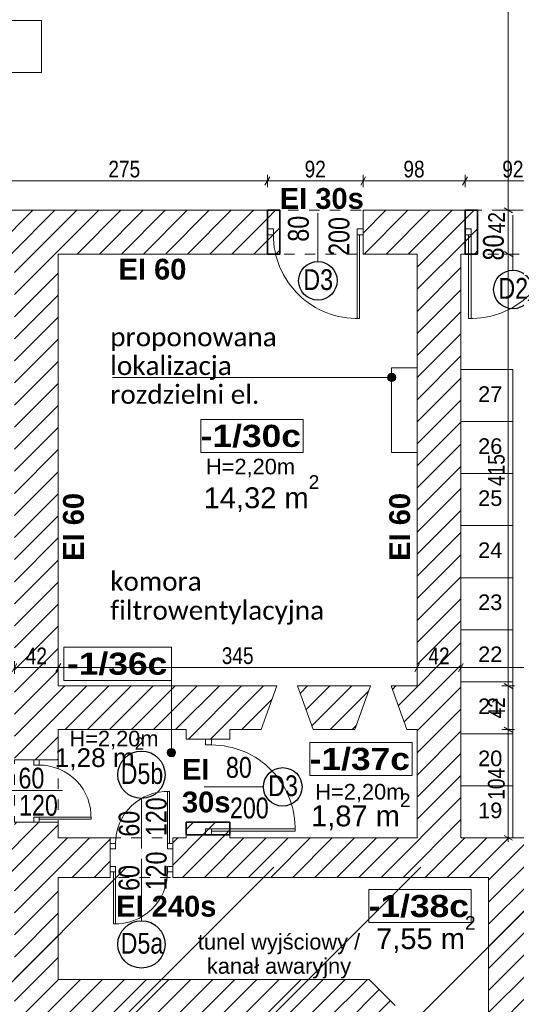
# Model space of a CAD drawing. Header units: centimetres. Extents: x 18292 to 3593338517, y 11794 to 62103.
# Tile 15 of 147: x 28861 to 29338, y 53985 to 54931. Entities that reach past the tile are written whole.
import ezdxf

# ---------------------------------------------------------------- set-up
doc = ezdxf.new("R2010")
doc.units = ezdxf.units.CM
doc.header["$MEASUREMENT"] = 0
doc.linetypes.add('Dashed-002', pattern=[20, 10, -10])
for name, color, linetype in [('499-Wymiary i opisy', 7, 'Continuous'), ('810-PZT', 7, 'Continuous'), ('___WYBURZENIA', 7, 'Continuous'), ('__PROJEKTOWANE', 7, 'Continuous'), ('__PROJEKTOWANE_WYPOSAŻENIE', 7, 'Continuous'), ('MF-NR', 7, 'Continuous'), ('MF_KRESKOWANIE', 7, 'Continuous'), ('MF_NR', 7, 'Continuous'), ('MF_OKNA', 7, 'Continuous'), ('MF_OPISY', 7, 'Continuous'), ('MF_przerywana', 7, 'Continuous'), ('MF_SCIANY_KONSTR', 7, 'Continuous'), ('MF_WIDOK', 7, 'Continuous')]:
    doc.layers.add(name, color=color, linetype=linetype)
doc.styles.add('GENERATED_STYLE_1', font='txt')
doc.styles.add('GENERATED_STYLE_2', font='txt')
doc.styles.add('GENERATED_STYLE_4', font='txt')
doc.styles.add('GENERATED_STYLE_5', font='txt')
doc.styles.add('GENERATED_STYLE_6', font='txt')
doc.styles.add('GENERATED_STYLE_7', font='txt')
doc.dimstyles.new('GENERATED_STYLE__1', dxfattribs={"dimtxt": 16, "dimasz": 6.08, "dimexe": 0.18, "dimexo": 0.0625, "dimgap": 0.09, "dimtad": 1, "dimtih": 1, "dimtoh": 1, "dimdec": 0, "dimzin": 0, "dimdsep": 46, "dimtxsty": 'GENERATED_STYLE_4', "dimblk": 'ARROWHEAD_2', "dimblk1": 'ARROWHEAD_2', "dimblk2": 'ARROWHEAD_2', "dimcen": 0.09, "dimse1": 1, "dimse2": 1, "dimclrd": 7, "dimclre": 7, "dimclrt": 7, "dimadec": 0, "dimazin": 0, "dimtfac": 1, "dimtdec": 4, "dimtmove": 0, "dimatfit": 3, "dimfxl": 0, "dimtolj": 1, "dimtzin": 0, "dimarcsym": 0})
doc.dimstyles.new('GENERATED_STYLE__2', dxfattribs={"dimtxt": 16, "dimasz": 6.08, "dimexe": 0.18, "dimexo": 0.0625, "dimgap": 0.09, "dimtad": 1, "dimtih": 1, "dimtoh": 1, "dimdec": 0, "dimzin": 0, "dimdsep": 46, "dimtxsty": 'GENERATED_STYLE_4', "dimblk": 'ARROWHEAD_2', "dimblk1": 'ARROWHEAD_2', "dimblk2": 'ARROWHEAD_2', "dimcen": 0.09, "dimse1": 1, "dimse2": 1, "dimclrd": 7, "dimclre": 7, "dimclrt": 7, "dimadec": 0, "dimazin": 0, "dimtfac": 1, "dimtdec": 4, "dimtmove": 2, "dimatfit": 3, "dimfxl": 0, "dimtolj": 1, "dimtzin": 0, "dimarcsym": 0})
doc.dimstyles.new('GENERATED_STYLE__3', dxfattribs={"dimtxt": 16, "dimasz": 6.08, "dimexe": 0.18, "dimexo": 0.0625, "dimgap": 0.09, "dimtad": 1, "dimdec": 0, "dimzin": 0, "dimdsep": 46, "dimtxsty": 'GENERATED_STYLE_4', "dimblk": 'ARROWHEAD_2', "dimblk1": 'ARROWHEAD_2', "dimblk2": 'ARROWHEAD_2', "dimcen": 0.09, "dimse1": 1, "dimse2": 1, "dimclrd": 7, "dimclre": 7, "dimclrt": 7, "dimadec": 0, "dimazin": 0, "dimtfac": 1, "dimtdec": 4, "dimtmove": 2, "dimatfit": 3, "dimfxl": 0, "dimtolj": 1, "dimtzin": 0, "dimarcsym": 0})
doc.dimstyles.new('GENERATED_STYLE__4', dxfattribs={"dimtxt": 16, "dimasz": 6.08, "dimexe": 0.18, "dimexo": 0.0625, "dimgap": 0.09, "dimtad": 1, "dimdec": 0, "dimzin": 0, "dimdsep": 46, "dimtxsty": 'GENERATED_STYLE_4', "dimblk": 'ARROWHEAD_2', "dimblk1": 'ARROWHEAD_2', "dimblk2": 'ARROWHEAD_2', "dimcen": 0.09, "dimse1": 1, "dimse2": 1, "dimclrd": 7, "dimclre": 7, "dimclrt": 7, "dimadec": 0, "dimazin": 0, "dimtfac": 1, "dimtdec": 4, "dimtmove": 0, "dimatfit": 3, "dimfxl": 0, "dimtolj": 1, "dimtzin": 0, "dimarcsym": 0})
doc.dimstyles.new('GENERATED_STYLE__6', dxfattribs={"dimtxt": 16, "dimasz": 6.08, "dimexe": 0.18, "dimexo": 0.0625, "dimgap": 0.09, "dimtad": 1, "dimdec": 0, "dimzin": 0, "dimdsep": 46, "dimtxsty": 'GENERATED_STYLE_1', "dimblk": 'ARROWHEAD_2', "dimblk1": 'ARROWHEAD_2', "dimblk2": 'ARROWHEAD_2', "dimcen": 0.09, "dimse1": 1, "dimse2": 1, "dimclrd": 7, "dimclre": 7, "dimclrt": 7, "dimadec": 0, "dimazin": 0, "dimtfac": 1, "dimtdec": 4, "dimtmove": 0, "dimatfit": 3, "dimfxl": 0, "dimtolj": 1, "dimtzin": 0, "dimarcsym": 0})
pattern_1 = [(45, (4868174.165, 3898003.605), (-10.606601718, 10.606601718), [])]

# ---------------------------------------------------------------- blocks, each defined once
blk = doc.blocks.new('*D61', base_point=(4868174.17, 3898003.61))
at = {"layer": '499-Wymiary i opisy', "color": 7, "linetype": 'Continuous', "lineweight": 13}
for p, q in [((29336.36, 54248.49), (29324.36, 54248.49)), ((29326.36, 54250.8), (29334.36, 54246.18)), ((29330.36, 54144.49), (29330.36, 54248.49)), ((29336.36, 54144.49), (29324.36, 54144.49)), ((29326.36, 54146.8), (29334.36, 54142.18)), ((29330.36, 54140.58), (29330.36, 54144.49))]:
    blk.add_line(p, q, dxfattribs=at)
at = {"layer": '499-Wymiary i opisy', "color": 7, "lineweight": 13, "insert": (29327.16, 54181.13), "char_height": 16, "attachment_point": 7, "rotation": 90, "style": 'GENERATED_STYLE_4'}
blk.add_mtext('\\A1;{\\pql;\\fArial Narrow|b0|i0|c238|p34;104}', dxfattribs=at)
blk = doc.blocks.new('ARROWHEAD_2')
at = {"color": 0, "linetype": 'Continuous', "lineweight": 0}
for p, q in [((0, 0), (-1, 0)), ((-0.38, -0.66), (0.38, 0.66))]:
    blk.add_line(p, q, dxfattribs=at)
blk = doc.blocks.new('*D62', base_point=(4868174.17, 3898003.61))
at = {"layer": '499-Wymiary i opisy', "color": 7, "linetype": 'Continuous', "lineweight": 13}
for p, q in [((29326.36, 54292.8), (29334.36, 54288.18)), ((29336.36, 54290.49), (29324.36, 54290.49)), ((29330.36, 54248.49), (29330.36, 54290.49)), ((29336.36, 54248.49), (29324.36, 54248.49)), ((29326.36, 54250.8), (29334.36, 54246.18))]:
    blk.add_line(p, q, dxfattribs=at)
at = {"layer": '499-Wymiary i opisy', "color": 7, "lineweight": 13, "insert": (29327.16, 54259.25), "char_height": 16, "attachment_point": 7, "rotation": 90, "style": 'GENERATED_STYLE_4'}
blk.add_mtext('\\A1;{\\pql;\\fArial Narrow|b0|i0|c238|p34;42}', dxfattribs=at)
blk = doc.blocks.new('*D63', base_point=(4868174.17, 3898003.61))
at = {"layer": '499-Wymiary i opisy', "color": 7, "linetype": 'Continuous', "lineweight": 13}
for p, q in [((29336.36, 54705.49), (29324.36, 54705.49)), ((29326.36, 54707.8), (29334.36, 54703.18)), ((29330.36, 54290.49), (29330.36, 54705.49)), ((29326.36, 54292.8), (29334.36, 54288.18)), ((29336.36, 54290.49), (29324.36, 54290.49))]:
    blk.add_line(p, q, dxfattribs=at)
at = {"layer": '499-Wymiary i opisy', "color": 7, "lineweight": 13, "insert": (29327.16, 54482.63), "char_height": 16, "attachment_point": 7, "rotation": 90, "style": 'GENERATED_STYLE_4'}
blk.add_mtext('\\A1;{\\pql;\\fArial Narrow|b0|i0|c238|p34;415}', dxfattribs=at)
blk = doc.blocks.new('*D64', base_point=(4868174.17, 3898003.61))
at = {"layer": '499-Wymiary i opisy', "color": 7, "linetype": 'Continuous', "lineweight": 13}
for p, q in [((29336.36, 54747.49), (29324.36, 54747.49)), ((29326.36, 54749.8), (29334.36, 54745.18)), ((29330.36, 54705.49), (29330.36, 54747.49)), ((29336.36, 54705.49), (29324.36, 54705.49)), ((29326.36, 54707.8), (29334.36, 54703.18))]:
    blk.add_line(p, q, dxfattribs=at)
at = {"layer": '499-Wymiary i opisy', "color": 7, "lineweight": 13, "insert": (29327.16, 54725.35), "char_height": 16, "attachment_point": 7, "rotation": 90, "style": 'GENERATED_STYLE_4'}
blk.add_mtext('\\A1;{\\pql;\\fArial Narrow|b0|i0|c238|p34;42}', dxfattribs=at)
blk = doc.blocks.new('*D65', base_point=(4868174.17, 3898003.61))
at = {"layer": '499-Wymiary i opisy', "color": 7, "linetype": 'Continuous', "lineweight": 13}
for p, q in [((29336.36, 55514.49), (29324.36, 55514.49)), ((29326.36, 55516.8), (29334.36, 55512.18)), ((29330.36, 54747.49), (29330.36, 55514.49)), ((29336.36, 54747.49), (29324.36, 54747.49)), ((29326.36, 54749.8), (29334.36, 54745.18))]:
    blk.add_line(p, q, dxfattribs=at)
at = {"layer": '499-Wymiary i opisy', "color": 7, "lineweight": 13, "insert": (29327.16, 55115.63), "char_height": 16, "attachment_point": 7, "rotation": 90, "style": 'GENERATED_STYLE_4'}
blk.add_mtext('\\A1;{\\pql;\\fArial Narrow|b0|i0|c238|p34;767}', dxfattribs=at)
blk = doc.blocks.new('*D73', base_point=(4868174.17, 3898003.61))
at = {"layer": '499-Wymiary i opisy', "color": 7, "linetype": 'Continuous', "lineweight": 13}
for p, q in [((28826.19, 55639.09), (28821.57, 55631.09)), ((28823.88, 55629.09), (28823.88, 55641.09)), ((29003.19, 55639.09), (28998.57, 55631.09)), ((29000.88, 55629.09), (29000.88, 55641.09)), ((28823.88, 55635.09), (29000.88, 55635.09))]:
    blk.add_line(p, q, dxfattribs=at)
at = {"layer": '499-Wymiary i opisy', "color": 7, "lineweight": 13, "insert": (28863, 55638.29), "char_height": 16, "attachment_point": 7, "style": 'GENERATED_STYLE_4'}
blk.add_mtext('\\A1;{\\pql;\\fArial Narrow|b0|i0|c238|p34;177}', dxfattribs=at)
blk = doc.blocks.new('*D75', base_point=(4868174.17, 3898003.61))
at = {"layer": '499-Wymiary i opisy', "color": 7, "linetype": 'Continuous', "lineweight": 13}
for p, q in [((29045.19, 55639.09), (29040.57, 55631.09)), ((29042.88, 55629.09), (29042.88, 55641.09)), ((29383.19, 55639.09), (29378.57, 55631.09)), ((29380.88, 55629.09), (29380.88, 55641.09)), ((29042.88, 55635.09), (29380.88, 55635.09))]:
    blk.add_line(p, q, dxfattribs=at)
at = {"layer": '499-Wymiary i opisy', "color": 7, "lineweight": 13, "insert": (29196.52, 55638.29), "char_height": 16, "attachment_point": 7, "style": 'GENERATED_STYLE_4'}
blk.add_mtext('\\A1;{\\pql;\\fArial Narrow|b0|i0|c238|p34;338}', dxfattribs=at)
blk = doc.blocks.new('*D126', base_point=(4868174.17, 3898003.61))
at = {"layer": '499-Wymiary i opisy', "color": 7, "linetype": 'Continuous', "lineweight": 13}
for p, q in [((31251.77, 59746.49), (31239.77, 59746.49)), ((31249.77, 59744.18), (31241.77, 59748.8)), ((31245.77, 59746.49), (31245.77, 59750.41)), ((31245.77, 52927.49), (31245.77, 59746.49)), ((31251.77, 52927.49), (31239.77, 52927.49)), ((31241.77, 52929.8), (31249.77, 52925.18)), ((31245.77, 52923.58), (31245.77, 52927.49))]:
    blk.add_line(p, q, dxfattribs=at)
at = {"layer": '499-Wymiary i opisy', "color": 7, "lineweight": 13, "insert": (31242.57, 56311.39), "char_height": 16, "attachment_point": 7, "rotation": 90, "style": 'GENERATED_STYLE_1'}
blk.add_mtext('\\A1;{\\pql;\\fArial Narrow|b1|i0|c238|p34;6\xa0819}', dxfattribs=at)
blk = doc.blocks.new('*D128', base_point=(4868174.17, 3898003.61))
at = {"layer": '499-Wymiary i opisy', "color": 7, "linetype": 'Continuous', "lineweight": 13}
for p, q in [((31221.77, 54094.49), (31209.77, 54094.49)), ((31211.77, 54096.8), (31219.77, 54092.18)), ((31215.77, 53077.49), (31215.77, 54094.49)), ((31221.77, 53077.49), (31209.77, 53077.49)), ((31211.77, 53079.8), (31219.77, 53075.18))]:
    blk.add_line(p, q, dxfattribs=at)
at = {"layer": '499-Wymiary i opisy', "color": 7, "lineweight": 13, "insert": (31212.57, 53562.95), "char_height": 16, "attachment_point": 7, "rotation": 90, "style": 'GENERATED_STYLE_4'}
blk.add_mtext('\\A1;{\\pql;\\fArial Narrow|b0|i0|c238|p34;1\xa0017}', dxfattribs=at)
blk = doc.blocks.new('*D136', base_point=(4868174.17, 3898003.61))
at = {"layer": '499-Wymiary i opisy', "color": 7, "linetype": 'Continuous', "lineweight": 13}
for p, q in [((31191.77, 54094.49), (31179.77, 54094.49)), ((31181.77, 54096.8), (31189.77, 54092.18)), ((31185.77, 53077.49), (31185.77, 54094.49)), ((31191.77, 53077.49), (31179.77, 53077.49)), ((31181.77, 53079.8), (31189.77, 53075.18))]:
    blk.add_line(p, q, dxfattribs=at)
at = {"layer": '499-Wymiary i opisy', "color": 7, "lineweight": 13, "insert": (31182.57, 53562.95), "char_height": 16, "attachment_point": 7, "rotation": 90, "style": 'GENERATED_STYLE_4'}
blk.add_mtext('\\A1;{\\pql;\\fArial Narrow|b0|i0|c238|p34;1\xa0017}', dxfattribs=at)
blk = doc.blocks.new('*D169', base_point=(4868174.17, 3898003.61))
at = {"layer": '499-Wymiary i opisy', "color": 7, "linetype": 'Continuous', "lineweight": 13}
for p, q in [((28819.97, 54775.67), (28823.88, 54775.67)), ((28826.19, 54779.67), (28821.57, 54771.67)), ((28823.88, 54769.67), (28823.88, 54781.67)), ((28823.88, 54775.67), (29098.88, 54775.67)), ((29101.19, 54779.67), (29096.57, 54771.67)), ((29098.88, 54769.67), (29098.88, 54781.67))]:
    blk.add_line(p, q, dxfattribs=at)
at = {"layer": '499-Wymiary i opisy', "color": 7, "lineweight": 13, "insert": (28946.02, 54778.87), "char_height": 16, "attachment_point": 7, "style": 'GENERATED_STYLE_4'}
blk.add_mtext('\\A1;{\\pql;\\fArial Narrow|b0|i0|c238|p34;275}', dxfattribs=at)
blk = doc.blocks.new('*D170', base_point=(4868174.17, 3898003.61))
at = {"layer": '499-Wymiary i opisy', "color": 7, "linetype": 'Continuous', "lineweight": 13}
for p, q in [((29101.19, 54779.67), (29096.57, 54771.67)), ((29098.88, 54769.67), (29098.88, 54781.67)), ((29098.88, 54775.67), (29190.88, 54775.67)), ((29193.19, 54779.67), (29188.57, 54771.67)), ((29190.88, 54769.67), (29190.88, 54781.67))]:
    blk.add_line(p, q, dxfattribs=at)
at = {"layer": '499-Wymiary i opisy', "color": 7, "lineweight": 13, "insert": (29134.64, 54778.87), "char_height": 16, "attachment_point": 7, "style": 'GENERATED_STYLE_4'}
blk.add_mtext('\\A1;{\\pql;\\fArial Narrow|b0|i0|c238|p34;92}', dxfattribs=at)
blk = doc.blocks.new('*D171', base_point=(4868174.17, 3898003.61))
at = {"layer": '499-Wymiary i opisy', "color": 7, "linetype": 'Continuous', "lineweight": 13}
for p, q in [((29193.19, 54779.67), (29188.57, 54771.67)), ((29190.88, 54769.67), (29190.88, 54781.67)), ((29190.88, 54775.67), (29288.88, 54775.67)), ((29291.19, 54779.67), (29286.57, 54771.67)), ((29288.88, 54769.67), (29288.88, 54781.67))]:
    blk.add_line(p, q, dxfattribs=at)
at = {"layer": '499-Wymiary i opisy', "color": 7, "lineweight": 13, "insert": (29229.64, 54778.87), "char_height": 16, "attachment_point": 7, "style": 'GENERATED_STYLE_4'}
blk.add_mtext('\\A1;{\\pql;\\fArial Narrow|b0|i0|c238|p34;98}', dxfattribs=at)
blk = doc.blocks.new('*D172', base_point=(4868174.17, 3898003.61))
at = {"layer": '499-Wymiary i opisy', "color": 7, "linetype": 'Continuous', "lineweight": 13}
for p, q in [((29291.19, 54779.67), (29286.57, 54771.67)), ((29288.88, 54769.67), (29288.88, 54781.67)), ((29288.88, 54775.67), (29380.88, 54775.67)), ((29378.57, 54771.67), (29383.19, 54779.67)), ((29380.88, 54769.67), (29380.88, 54781.67)), ((29380.88, 54775.67), (29384.79, 54775.67))]:
    blk.add_line(p, q, dxfattribs=at)
at = {"layer": '499-Wymiary i opisy', "color": 7, "lineweight": 13, "insert": (29324.64, 54778.87), "char_height": 16, "attachment_point": 7, "style": 'GENERATED_STYLE_4'}
blk.add_mtext('\\A1;{\\pql;\\fArial Narrow|b0|i0|c238|p34;92}', dxfattribs=at)
blk = doc.blocks.new('*D234', base_point=(4868174.17, 3898003.61))
at = {"layer": '499-Wymiary i opisy', "color": 7, "linetype": 'Continuous', "lineweight": 13}
for p, q in [((28858.19, 54312.15), (28853.57, 54304.15)), ((28855.88, 54302.15), (28855.88, 54314.15)), ((28900.19, 54312.15), (28895.57, 54304.15)), ((28897.88, 54302.15), (28897.88, 54314.15)), ((28855.88, 54308.15), (28897.88, 54308.15))]:
    blk.add_line(p, q, dxfattribs=at)
at = {"layer": '499-Wymiary i opisy', "color": 7, "lineweight": 13, "insert": (28866.64, 54311.35), "char_height": 16, "attachment_point": 7, "style": 'GENERATED_STYLE_4'}
blk.add_mtext('\\A1;{\\pql;\\fArial Narrow|b0|i0|c238|p34;42}', dxfattribs=at)
blk = doc.blocks.new('*D235', base_point=(4868174.17, 3898003.61))
at = {"layer": '499-Wymiary i opisy', "color": 7, "linetype": 'Continuous', "lineweight": 13}
for p, q in [((28900.19, 54312.15), (28895.57, 54304.15)), ((28897.88, 54302.15), (28897.88, 54314.15)), ((29245.19, 54312.15), (29240.57, 54304.15)), ((29242.88, 54302.15), (29242.88, 54314.15)), ((28897.88, 54308.15), (29242.88, 54308.15))]:
    blk.add_line(p, q, dxfattribs=at)
at = {"layer": '499-Wymiary i opisy', "color": 7, "lineweight": 13, "insert": (29055.02, 54311.35), "char_height": 16, "attachment_point": 7, "style": 'GENERATED_STYLE_4'}
blk.add_mtext('\\A1;{\\pql;\\fArial Narrow|b0|i0|c238|p34;345}', dxfattribs=at)
blk = doc.blocks.new('*D236', base_point=(4868174.17, 3898003.61))
at = {"layer": '499-Wymiary i opisy', "color": 7, "linetype": 'Continuous', "lineweight": 13}
for p, q in [((29245.19, 54312.15), (29240.57, 54304.15)), ((29242.88, 54302.15), (29242.88, 54314.15)), ((29287.19, 54312.15), (29282.57, 54304.15)), ((29284.88, 54302.15), (29284.88, 54314.15)), ((29242.88, 54308.15), (29284.88, 54308.15))]:
    blk.add_line(p, q, dxfattribs=at)
at = {"layer": '499-Wymiary i opisy', "color": 7, "lineweight": 13, "insert": (29253.64, 54311.35), "char_height": 16, "attachment_point": 7, "style": 'GENERATED_STYLE_4'}
blk.add_mtext('\\A1;{\\pql;\\fArial Narrow|b0|i0|c238|p34;42}', dxfattribs=at)
blk = doc.blocks.new('*D237', base_point=(4868174.17, 3898003.61))
at = {"layer": '499-Wymiary i opisy', "color": 7, "linetype": 'Continuous', "lineweight": 13}
for p, q in [((29287.19, 54312.15), (29282.57, 54304.15)), ((29284.88, 54302.15), (29284.88, 54314.15)), ((29689.19, 54312.15), (29684.57, 54304.15)), ((29686.88, 54302.15), (29686.88, 54314.15)), ((29284.88, 54308.15), (29686.88, 54308.15))]:
    blk.add_line(p, q, dxfattribs=at)
at = {"layer": '499-Wymiary i opisy', "color": 7, "lineweight": 13, "insert": (29470.52, 54311.35), "char_height": 16, "attachment_point": 7, "style": 'GENERATED_STYLE_4'}
blk.add_mtext('\\A1;{\\pql;\\fArial Narrow|b0|i0|c238|p34;402}', dxfattribs=at)
blk = doc.blocks.new('*D253', base_point=(4868174.17, 3898003.61))
at = {"layer": '499-Wymiary i opisy', "color": 7, "linetype": 'Continuous', "lineweight": 13}
for p, q in [((28826.19, 55007.95), (28821.57, 54999.95)), ((28823.88, 54997.95), (28823.88, 55009.95)), ((28823.88, 55003.95), (29380.88, 55003.95)), ((29383.19, 55007.95), (29378.57, 54999.95)), ((29380.88, 54997.95), (29380.88, 55009.95))]:
    blk.add_line(p, q, dxfattribs=at)
at = {"layer": '499-Wymiary i opisy', "color": 7, "lineweight": 13, "insert": (29087.02, 55007.15), "char_height": 16, "attachment_point": 7, "style": 'GENERATED_STYLE_4'}
blk.add_mtext('\\A1;{\\pql;\\fArial Narrow|b0|i0|c238|p34;557}', dxfattribs=at)

msp = doc.modelspace()

# ---------------------------------------------------------------- hatches: boundary and pattern name
at = {"layer": '810-PZT', "linetype": 'Continuous', "lineweight": 13}
msp.add_hatch(color=150, dxfattribs=at).paths.add_polyline_path([(29002.68, 54226.44), (29002.99, 54224.91), (29003.85, 54223.62), (29005.15, 54222.75), (29006.68, 54222.44), (29008.21, 54222.75), (29009.51, 54223.62), (29010.38, 54224.91), (29010.68, 54226.44), (29010.38, 54227.98), (29009.51, 54229.27), (29008.21, 54230.14), (29006.68, 54230.44), (29005.15, 54230.14), (29003.85, 54229.27), (29002.99, 54227.98)])
at = {"layer": '___WYBURZENIA', "linetype": 'Continuous', "lineweight": 35}
h = msp.add_hatch(dxfattribs=at)
h.set_pattern_fill('bloczki_ceramiczne_000a', color=30, style=0, pattern_type=2)
h.set_pattern_definition(pattern_1)
h.paths.add_polyline_path([(29110.88, 54705.49), (29110.88, 54747.49), (29098.88, 54747.49), (29098.88, 54705.49)])
h = msp.add_hatch(dxfattribs=at)
h.set_pattern_fill('bloczki_ceramiczne_000a', color=30, style=0, pattern_type=2)
h.set_pattern_definition(pattern_1)
h.paths.add_polyline_path([(29300.88, 54705.49), (29300.88, 54747.49), (29288.88, 54747.49), (29288.88, 54705.49)])
h = msp.add_hatch(dxfattribs=at)
h.set_pattern_fill('bloczki_ceramiczne_000a', color=30, style=0, pattern_type=2)
h.set_pattern_definition(pattern_1)
h.paths.add_polyline_path([(29062.88, 54159.49), (29020.88, 54159.49), (29020.88, 54147.49), (29062.88, 54147.49)])
at = {"layer": '__PROJEKTOWANE', "linetype": 'Continuous', "lineweight": 13}
h = msp.add_hatch(dxfattribs=at)
h.set_pattern_fill('Bloczki_ceramiczne_kopia_DD', color=150, style=0, pattern_type=2)
h.set_pattern_definition([(45, (4868174.17, 3898003.61), (-70.7106781, 70.7106781), [])])
h.paths.add_polyline_path([(29714.88, 54617.49), (30014.88, 54617.49), (30014.88, 55810.49), (29733.88, 55810.49), (29733.88, 56706.54), (30093.98, 56706.54), (30092.06, 56167.49), (30371.88, 56167.49), (30371.88, 54260.49), (30071.88, 54260.49), (30071.88, 53759.49), (28132.88, 53759.49), (28132.88, 54560.49), (27833.92, 54560.49), (27832.9, 55446.69), (26114.07, 55446.61), (26114.07, 55792.49), (28189.88, 55792.49), (28189.88, 54917.49), (28489.88, 54917.49), (28489.88, 54116.49), (29714.88, 54116.49)])
msp.add_hatch(color=150, dxfattribs=at).paths.add_polyline_path([(29214.31, 54586.86), (29214.61, 54585.33), (29215.48, 54584.03), (29216.77, 54583.16), (29218.31, 54582.86), (29219.84, 54583.16), (29221.13, 54584.03), (29222, 54585.33), (29222.31, 54586.86), (29222, 54588.39), (29221.13, 54589.69), (29219.84, 54590.55), (29218.31, 54590.86), (29216.77, 54590.55), (29215.48, 54589.69), (29214.61, 54588.39)])
at = {"layer": 'MF_KRESKOWANIE', "linetype": 'Continuous', "lineweight": 13}
h = msp.add_hatch(dxfattribs=at)
h.set_pattern_fill('bloczki_ceramiczne_000a', color=250, style=0, pattern_type=2)
h.set_pattern_definition(pattern_1)
h.paths.add_polyline_path([(28179.88, 54907.49), (28479.88, 54907.49), (28479.88, 54896.49), (28479.88, 54735.49), (28479.88, 54106.49), (28547.88, 54106.49), (28855.88, 54106.49), (28855.88, 53966.49), (28897.88, 53966.49), (29179.56, 53966.49), (29179.56, 53894.49), (29179.56, 53558.49), (29349.56, 53558.49), (29349.56, 53894.49), (29349.56, 53966.49), (29349.56, 54106.49), (29724.88, 54106.49), (29724.88, 54607.49), (30024.88, 54607.49), (30024.88, 54660.49), (30024.88, 55820.49), (29705.88, 55820.49), (28929.88, 55820.49), (28929.88, 55776.49), (29000.88, 55776.49), (29000.88, 55556.49), (28933.88, 55556.49), (28923.88, 55556.49), (28923.88, 55514.49), (29143.88, 55514.49), (29143.88, 55556.49), (29042.88, 55556.49), (29042.88, 55776.49), (29380.88, 55776.49), (29380.88, 55556.49), (29223.88, 55556.49), (29223.88, 55514.49), (29422.88, 55514.49), (29422.88, 55776.49), (29686.88, 55776.49), (29986.88, 55776.49), (29986.88, 55234.49), (29686.88, 55234.49), (29422.88, 55234.49), (29422.88, 55434.49), (29380.88, 55434.49), (29380.88, 55393.49), (29380.88, 55026.49), (29422.88, 55026.49), (29422.88, 55192.49), (29986.88, 55192.49), (29986.88, 54645.49), (29722.88, 54645.49), (29722.88, 54735.49), (29722.88, 54747.49), (29422.88, 54747.49), (29422.88, 54934.49), (29380.88, 54934.49), (29380.88, 54747.49), (29380.88, 54705.49), (29686.88, 54705.49), (29686.88, 54144.49), (29284.88, 54144.49), (29284.88, 54705.49), (29288.88, 54705.49), (29288.88, 54747.49), (29190.88, 54747.49), (29190.88, 54705.49), (29242.88, 54705.49), (29242.88, 54290.49), (29217.88, 54290.49), (29232.88, 54248.49), (29242.88, 54248.49), (29242.88, 54144.49), (29062.88, 54144.49), (29062.88, 54147.49), (29020.88, 54147.49), (29020.88, 54144.49), (29007.88, 54144.49), (29007.88, 54106.49), (29311.56, 54106.49), (29311.56, 54008.49), (29311.56, 53894.49), (29311.22, 53894.49), (29311.22, 53600.49), (29221.56, 53600.49), (29221.56, 53894.49), (29221.56, 53983.49), (29196.56, 54008.49), (28897.88, 54008.49), (28897.88, 54106.49), (28947.88, 54106.49), (28947.88, 54144.49), (28897.88, 54144.49), (28897.88, 54159.49), (28855.88, 54159.49), (28855.88, 54144.49), (28517.88, 54144.49), (28517.88, 54705.49), (28657.88, 54705.49), (28657.88, 54747.49), (28517.88, 54747.49), (28517.88, 54907.49), (28781.88, 54907.49), (28781.88, 54871.49), (28823.88, 54871.49), (28823.88, 55099.49), (28781.88, 55099.49), (28781.88, 54945.49), (28527.88, 54945.49), (28217.88, 54945.49), (28217.88, 55790.1), (28680.42, 55790.44), (28680.56, 55820.49), (28217.88, 55820.49), (28193.88, 55782.49), (28179.88, 55782.49), (28179.88, 54945.49)])
h = msp.add_hatch(dxfattribs=at)
h.set_pattern_fill('bloczki_ceramiczne_000a', color=250, style=0, pattern_type=2)
h.set_pattern_definition(pattern_1)
h.paths.add_polyline_path([(29098.88, 54747.49), (28823.88, 54747.49), (28823.88, 54779.49), (28781.88, 54779.49), (28781.88, 54747.49), (28749.88, 54747.49), (28749.88, 54705.49), (28792.88, 54705.49), (28855.88, 54705.49), (28855.88, 54219.49), (28897.88, 54219.49), (28897.88, 54248.49), (29020.88, 54248.49), (29020.88, 54239.49), (29062.88, 54239.49), (29062.88, 54248.49), (29092.88, 54248.49), (29107.88, 54290.49), (28897.88, 54290.49), (28897.88, 54705.49), (29098.88, 54705.49)])
h = msp.add_hatch(dxfattribs=at)
h.set_pattern_fill('bloczki_ceramiczne_000a', color=250, style=0, pattern_type=2)
h.set_pattern_definition(pattern_1)
h.paths.add_polyline_path([(29182.88, 54248.49), (29197.88, 54290.49), (29127.88, 54290.49), (29142.88, 54248.49)])

# ---------------------------------------------------------------- linework, layer by layer
at = {"layer": '810-PZT', "color": 5, "linetype": 'Continuous', "lineweight": 13}
msp.add_line((29006.68, 54230.44), (29006.68, 54327.75), dxfattribs=at)
at = {"layer": '810-PZT', "color": 150, "linetype": 'Continuous', "lineweight": 13}
msp.add_circle((29006.68, 54226.44), 4, dxfattribs=at)
at = {"layer": '___WYBURZENIA', "color": 30, "linetype": 'Continuous', "lineweight": 35, "flags": 128}
for points in [[(29110.88, 54705.49), (29110.88, 54747.49), (29098.88, 54747.49), (29098.88, 54705.49)], [(29300.88, 54705.49), (29300.88, 54747.49), (29288.88, 54747.49), (29288.88, 54705.49)], [(29062.88, 54159.49), (29020.88, 54159.49), (29020.88, 54147.49), (29062.88, 54147.49)]]:
    msp.add_lwpolyline(points, close=True, dxfattribs=at)
at = {"layer": '__PROJEKTOWANE', "color": 150, "linetype": 'Continuous', "lineweight": 13}
msp.add_line((28950.05, 54586.86), (29214.31, 54586.86), dxfattribs=at)
at = {"layer": '__PROJEKTOWANE', "color": 7, "linetype": 'Continuous', "lineweight": 25}
for centre, radius in [((29147.42, 54679.76), 18.52), ((29334.88, 54671.35), 18.52), ((28977.85, 54205.12), 22.72), ((29113.64, 54193.49), 18.52), ((28977.85, 54042.14), 22.72)]:
    msp.add_circle(centre, radius, dxfattribs=at)
at = {"layer": '__PROJEKTOWANE', "color": 150, "linetype": 'Continuous', "lineweight": 13}
msp.add_circle((29218.31, 54586.86), 4, dxfattribs=at)
at = {"layer": '__PROJEKTOWANE_WYPOSAŻENIE', "color": 7, "linetype": 'Continuous', "lineweight": 13, "flags": 128}
for points in [[(28881.69, 54879.84), (28831.69, 54879.84), (28831.69, 54929.84), (28881.69, 54929.84)], [(29218.31, 54514.84), (29218.31, 54596.06), (29242.88, 54596.06), (29242.88, 54514.84)], [(29334.88, 54594.49), (29334.88, 54544.49), (29284.88, 54544.49), (29284.88, 54594.49)], [(29334.88, 54544.49), (29334.88, 54494.49), (29284.88, 54494.49), (29284.88, 54544.49)], [(29334.88, 54494.49), (29334.88, 54444.49), (29284.88, 54444.49), (29284.88, 54494.49)], [(29334.88, 54444.49), (29334.88, 54394.49), (29284.88, 54394.49), (29284.88, 54444.49)], [(29334.88, 54394.49), (29334.88, 54344.49), (29284.88, 54344.49), (29284.88, 54394.49)], [(29334.88, 54344.49), (29334.88, 54294.49), (29284.88, 54294.49), (29284.88, 54344.49)], [(29334.88, 54294.49), (29334.88, 54244.49), (29284.88, 54244.49), (29284.88, 54294.49)], [(29334.88, 54244.49), (29334.88, 54194.49), (29284.88, 54194.49), (29284.88, 54244.49)], [(29334.88, 54194.49), (29334.88, 54144.49), (29284.88, 54144.49), (29284.88, 54194.49)]]:
    msp.add_lwpolyline(points, close=True, dxfattribs=at)
at = {"layer": 'MF-NR', "color": 7, "linetype": 'Continuous', "lineweight": 13}
for p, q in [((29034.85, 54546.64), (29128.19, 54546.64)), ((29034.85, 54514.75), (29034.85, 54546.64)), ((29133.19, 54546.64), (29133.19, 54514.75)), ((28903.35, 54327.75), (28996.68, 54327.75)), ((28903.35, 54295.86), (28903.35, 54327.75)), ((29006.68, 54327.75), (29006.68, 54295.86)), ((29139.63, 54236.25), (29232.96, 54236.25)), ((29139.63, 54204.36), (29139.63, 54236.25)), ((29237.96, 54236.25), (29237.96, 54204.36)), ((29196.32, 54094.94), (29294.65, 54094.94)), ((29294.65, 54094.94), (29294.65, 54063.05))]:
    msp.add_line(p, q, dxfattribs=at)
at = {"layer": 'MF-NR', "color": 7, "linetype": 'Continuous', "lineweight": 13, "flags": 128}
for points in [[(29128.19, 54514.75), (29034.85, 54514.75)], [(28996.68, 54295.86), (28903.35, 54295.86)], [(29232.96, 54204.36), (29139.63, 54204.36)]]:
    msp.add_lwpolyline(points, dxfattribs=at)
at = {"layer": 'MF_OKNA', "color": 7, "linetype": 'Continuous', "lineweight": 13}
for p, q in [((29147.42, 54698.28), (29147.42, 54744.6)), ((29334.88, 54689.87), (29334.88, 54742.77)), ((29098.88, 54729.74), (29104.63, 54729.74)), ((29104.63, 54729.74), (29104.63, 54723.99)), ((29110.88, 54726.49), (29110.88, 54728.99)), ((29190.88, 54729.74), (29185.13, 54729.74)), ((29185.13, 54729.74), (29185.13, 54723.99)), ((29190.88, 54726.49), (29190.88, 54728.99)), ((29288.88, 54729.74), (29294.63, 54729.74)), ((29294.63, 54729.74), (29294.63, 54723.99)), ((29300.88, 54726.49), (29300.88, 54728.99)), ((29104.63, 54723.99), (29098.88, 54723.99)), ((29185.13, 54723.99), (29190.88, 54723.99)), ((29185.13, 54723.99), (29185.13, 54643.49)), ((29187.43, 54723.99), (29187.43, 54643.53)), ((29294.63, 54723.99), (29288.88, 54723.99)), ((29292.33, 54723.99), (29292.33, 54643.53)), ((29294.63, 54723.99), (29294.63, 54643.49)), ((29041.88, 54239.49), (29039.38, 54239.49)), ((29039.38, 54239.49), (29039.38, 54233.74)), ((29045.13, 54233.74), (29045.13, 54239.49)), ((29039.38, 54233.74), (29045.13, 54233.74)), ((28876.88, 54219.52), (28874.38, 54219.52)), ((28874.38, 54219.52), (28874.38, 54214.52)), ((28879.38, 54214.52), (28879.38, 54219.52)), ((28874.38, 54214.52), (28879.38, 54214.52)), ((28902.07, 54189.98), (28844.02, 54189.98)), ((29002.85, 54139.07), (29002.85, 54189.1)), ((29004.85, 54139.07), (29004.85, 54189.08)), ((29095.12, 54193.49), (29038.09, 54193.49)), ((28977.85, 54134.3), (28977.85, 54182.4)), ((28874.38, 54159.49), (28874.38, 54164.49)), ((28874.38, 54164.49), (28879.38, 54164.49)), ((28879.38, 54164.49), (28879.38, 54159.49)), ((28879.38, 54164.49), (28929.41, 54164.49)), ((28879.38, 54162.49), (28929.39, 54162.49)), ((28876.88, 54159.49), (28874.38, 54159.49)), ((29039.38, 54147.49), (29039.38, 54153.24)), ((29039.38, 54153.24), (29045.13, 54153.24)), ((29045.13, 54153.24), (29045.13, 54147.49)), ((29045.13, 54153.24), (29125.63, 54153.24)), ((29045.13, 54150.94), (29125.6, 54150.94)), ((28947.82, 54139.07), (28952.82, 54139.07)), ((28952.82, 54134.07), (28947.82, 54134.07)), ((28952.82, 54139.07), (28952.82, 54134.07)), ((29007.85, 54139.07), (29002.85, 54139.07)), ((29002.85, 54139.07), (29002.85, 54134.07)), ((29002.85, 54134.07), (29007.85, 54134.07)), ((28977.85, 54124.51), (28977.85, 54064.86)), ((28952.85, 54116.92), (28947.85, 54116.92)), ((28952.85, 54111.92), (28952.85, 54116.92)), ((29002.88, 54111.92), (29002.88, 54116.92)), ((29002.88, 54116.92), (29007.88, 54116.92)), ((28947.85, 54111.92), (28952.85, 54111.92)), ((28950.85, 54111.92), (28950.85, 54061.91)), ((28952.85, 54111.92), (28952.85, 54061.89)), ((29007.88, 54111.92), (29002.88, 54111.92))]:
    msp.add_line(p, q, dxfattribs=at)
for centre, radius, start, end in [((29185.13, 54723.99), 80.5, 180, 271.63725), ((29294.63, 54723.99), 80.5, 268.36275, 0), ((29045.13, 54153.24), 80.5, 358.36275, 90), ((28879.38, 54164.49), 50.03, 357.70986, 90), ((29002.85, 54139.07), 50.03, 87.70986, 180), ((28952.85, 54111.92), 50.03, 267.70986, 0)]:
    msp.add_arc(centre, radius, start, end, dxfattribs=at)
at = {"layer": 'MF_przerywana', "color": 7, "linetype": 'Dashed-002', "lineweight": 13, "flags": 128}
for points in [[(29098.88, 54747.49), (29190.88, 54747.49), (29190.88, 54705.49), (29098.88, 54705.49)], [(29380.88, 54705.49), (29288.88, 54705.49), (29288.88, 54747.49), (29380.88, 54747.49)], [(28855.88, 54219.49), (28897.88, 54219.49), (28897.88, 54159.49), (28855.88, 54159.49)], [(28947.88, 54144.49), (29007.88, 54144.49), (29007.88, 54106.49), (28947.88, 54106.49)]]:
    msp.add_lwpolyline(points, close=True, dxfattribs=at)
at = {"layer": 'MF_SCIANY_KONSTR', "color": 7, "linetype": 'Continuous', "lineweight": 13}
for p, q in [((28823.88, 54747.49), (29098.88, 54747.49)), ((29190.88, 54747.49), (29300.88, 54747.49)), ((29190.88, 54747.49), (29190.88, 54705.49)), ((29288.88, 54747.49), (29190.88, 54747.49)), ((28897.88, 54705.49), (29098.88, 54705.49)), ((28897.88, 54705.49), (28897.88, 54290.49)), ((28897.88, 54705.49), (28897.88, 54290.49)), ((29190.88, 54705.49), (29242.88, 54705.49)), ((29242.88, 54705.49), (29242.88, 54290.49)), ((29284.88, 54705.49), (29300.88, 54705.49)), ((29284.88, 54705.49), (29284.88, 54144.49)), ((29288.88, 54705.49), (29284.88, 54705.49)), ((28897.88, 54290.49), (29107.88, 54290.49)), ((29107.88, 54290.49), (29092.88, 54248.49)), ((29127.88, 54290.49), (29197.88, 54290.49)), ((29127.88, 54290.49), (29142.88, 54248.49)), ((29197.88, 54290.49), (29182.88, 54248.49)), ((29217.88, 54290.49), (29242.88, 54290.49)), ((29217.88, 54290.49), (29232.88, 54248.49)), ((28897.88, 54248.49), (28897.88, 54219.49)), ((28897.88, 54248.49), (29020.88, 54248.49)), ((29020.88, 54239.49), (29020.88, 54248.49)), ((29062.88, 54239.49), (29062.88, 54248.49)), ((29062.88, 54248.49), (29092.88, 54248.49)), ((29142.88, 54248.49), (29182.88, 54248.49)), ((29182.88, 54248.49), (29142.88, 54248.49)), ((29232.88, 54248.49), (29242.88, 54248.49)), ((29242.88, 54248.49), (29242.88, 54144.49)), ((29020.88, 54239.49), (29062.88, 54239.49)), ((28855.88, 54219.49), (28897.88, 54219.49)), ((28855.88, 54159.49), (28897.88, 54159.49)), ((28897.88, 54159.49), (28897.88, 54144.49)), ((28897.88, 54144.49), (28947.88, 54144.49)), ((28897.88, 54144.49), (28947.88, 54144.49)), ((28947.88, 54144.49), (28947.88, 54106.49)), ((29007.88, 54144.49), (29020.88, 54144.49)), ((29007.88, 54144.49), (29007.88, 54106.49)), ((29020.88, 54144.49), (29020.88, 54147.49)), ((29062.88, 54144.49), (29062.88, 54147.49)), ((29062.88, 54144.49), (29242.88, 54144.49)), ((29242.88, 54144.49), (29062.88, 54144.49)), ((29284.88, 54144.49), (29686.88, 54144.49)), ((28897.88, 54106.49), (28947.88, 54106.49)), ((28897.88, 54106.49), (28897.88, 54008.49)), ((29007.88, 54106.49), (29311.56, 54106.49)), ((29311.56, 54106.49), (29311.56, 54008.49)), ((28897.88, 54008.49), (29196.56, 54008.49)), ((29196.56, 54008.49), (29221.56, 53983.49)), ((29311.56, 54008.49), (29311.56, 53894.49))]:
    msp.add_line(p, q, dxfattribs=at)
at = {"layer": 'MF_WIDOK', "color": 5, "linetype": 'Continuous', "lineweight": 15, "flags": 128}
for points in [[(29034.85, 54546.64), (29133.19, 54546.64), (29133.19, 54514.75), (29034.85, 54514.75)], [(28903.35, 54327.75), (29006.68, 54327.75), (29006.68, 54295.86), (28903.35, 54295.86)], [(29139.63, 54236.25), (29237.96, 54236.25), (29237.96, 54204.36), (29139.63, 54204.36)], [(29196.32, 54094.94), (29294.65, 54094.94), (29294.65, 54063.05), (29196.32, 54063.05)]]:
    msp.add_lwpolyline(points, close=True, dxfattribs=at)

# ---------------------------------------------------------------- texts
at = {"layer": '__PROJEKTOWANE', "color": 1, "linetype": 'Continuous', "lineweight": 13, "char_height": 20, "style": 'GENERATED_STYLE_6'}
for s, insert, attachment_point in [('\\A1;{\\pqc;\\fArial|b1|i0|c238|p38;EI 30s}', (29151.16, 54768.86), 2), ('\\A1;{\\pqc;\\fArial|b1|i0|c238|p38;EI 60}', (28988.42, 54700.92), 2), ('\\A1;{\\pql;\\fArial|b1|i0|c238|p38;EI 240s}', (28953.53, 54088.84), 1)]:
    msp.add_mtext(s, dxfattribs=dict(at, insert=insert, attachment_point=attachment_point))
at = {"layer": '__PROJEKTOWANE', "color": 150, "linetype": 'Continuous', "lineweight": 13, "insert": (28947.81, 54561.36), "char_height": 18, "attachment_point": 7, "line_spacing_factor": 0.920404, "style": 'GENERATED_STYLE_7'}
msp.add_mtext('\\A1;{\\pql;\\fCalibri Light|b0|i0|c238|p34;proponowana \\P\\pql;\\fCalibri Light|b0|i0|c238|p34;lokalizacja \\P\\pql;\\fCalibri Light|b0|i0|c238|p34;rozdzielni el.}', dxfattribs=at)
at = {"layer": '__PROJEKTOWANE', "color": 7, "linetype": 'Continuous', "lineweight": 13, "char_height": 15, "attachment_point": 2, "style": 'GENERATED_STYLE_2'}
for insert in [(29082.63, 54508.81), (28951.46, 54247.44), (29187.73, 54196.33)]:
    msp.add_mtext('\\A1;{\\pqc;\\fArial|b0|i0|c238|p38;H=2,20m}', dxfattribs=dict(at, insert=insert))
at = {"layer": '__PROJEKTOWANE', "color": 150, "lineweight": 13, "attachment_point": 7, "style": 'GENERATED_STYLE_2'}
for s, insert, char_height in [('{\\fArial|b0|i0|c238|p38;14,32 m{\\H0.66x;\\S2^  ;}}', (29037.62, 54457.55), 20), ('{\\fArial|b0|i0|c238|p38;1,28 m{\\H0.66x;\\S2^  ;}}', (28894.47, 54209.27), 18), ('{\\fArial|b0|i0|c238|p38;1,87 m{\\H0.66x;\\S2^  ;}}', (29140.85, 54151.9), 20), ('{\\fArial|b0|i0|c238|p38;7,55 m{\\H0.66x;\\S2^  ;}}', (29203.37, 54033.96), 20)]:
    msp.add_mtext(s, dxfattribs=dict(at, insert=insert, char_height=char_height))
at = {"layer": '__PROJEKTOWANE', "color": 1, "linetype": 'Continuous', "lineweight": 13, "char_height": 20, "attachment_point": 2, "rotation": 90, "style": 'GENERATED_STYLE_6'}
for insert in [(28902.45, 54443.31), (29216.02, 54443.31)]:
    msp.add_mtext('\\A1;{\\pqc;\\fArial|b1|i0|c238|p38;EI 60}', dxfattribs=dict(at, insert=insert))
at = {"layer": '__PROJEKTOWANE', "color": 150, "linetype": 'Continuous', "lineweight": 13, "insert": (28947.81, 54349.32), "char_height": 18, "width": 237.7914, "attachment_point": 7, "line_spacing_factor": 0.928577, "style": 'GENERATED_STYLE_7'}
msp.add_mtext('\\A1;{\\pql;\\fCalibri Light|b0|i0|c238|p34;komora filtrowentylacyjna}', dxfattribs=at)
at = {"layer": '__PROJEKTOWANE', "color": 1, "linetype": 'Continuous', "lineweight": 13, "insert": (29016.78, 54220.35), "char_height": 20, "attachment_point": 1, "line_spacing_factor": 0.940857, "style": 'GENERATED_STYLE_6'}
msp.add_mtext('\\A1;{\\pql;\\fArial|b1|i0|c238|p38;EI\\P\\pql;\\fArial|b1|i0|c238|p38;30s}', dxfattribs=at)
at = {"layer": '__PROJEKTOWANE_WYPOSAŻENIE', "color": 150, "linetype": 'Continuous', "lineweight": 13, "char_height": 15, "attachment_point": 2, "style": 'GENERATED_STYLE_2'}
for s, insert in [('\\A1;{\\pqc;\\fArial|b0|i0|c238|p38;27}', (29313.07, 54578.4)), ('\\A1;{\\pqc;\\fArial|b0|i0|c238|p38;26}', (29313.07, 54528.4)), ('\\A1;{\\pqc;\\fArial|b0|i0|c238|p38;25}', (29313.07, 54478.4)), ('\\A1;{\\pqc;\\fArial|b0|i0|c238|p38;24}', (29313.07, 54428.4)), ('\\A1;{\\pqc;\\fArial|b0|i0|c238|p38;23}', (29313.07, 54378.4)), ('\\A1;{\\pqc;\\fArial|b0|i0|c238|p38;22}', (29313.07, 54328.4)), ('\\A1;{\\pqc;\\fArial|b0|i0|c238|p38;21}', (29313.07, 54278.4)), ('\\A1;{\\pqc;\\fArial|b0|i0|c238|p38;20}', (29313.07, 54228.4)), ('\\A1;{\\pqc;\\fArial|b0|i0|c238|p38;19}', (29313.07, 54178.4))]:
    msp.add_mtext(s, dxfattribs=dict(at, insert=insert))
at = {"layer": 'MF_NR', "color": 7, "linetype": 'Continuous', "lineweight": 13, "char_height": 21.2625, "attachment_point": 7, "style": 'GENERATED_STYLE_5'}
for s, insert in [('\\A1;{\\pql;\\fArial Black|b0|i0|c238|p38;-1/30c}', (29034.76, 54519.52)), ('\\A1;{\\pql;\\fArial Black|b0|i0|c238|p38;-1/36c}', (28906.25, 54300.63)), ('\\A1;{\\pql;\\fArial Black|b0|i0|c238|p38;-1/37c}', (29139.53, 54209.13)), ('\\A1;{\\pql;\\fArial Black|b0|i0|c238|p38;-1/38c}', (29196.22, 54067.82))]:
    msp.add_mtext(s, dxfattribs=dict(at, insert=insert))
at = {"layer": 'MF_OKNA', "color": 7, "linetype": 'Continuous', "lineweight": 13, "char_height": 20, "attachment_point": 4, "rotation": 90, "style": 'GENERATED_STYLE_2'}
for s, insert in [('\\A1;{\\W0.800000x;\\pql;\\fArial|b0|i0|c238|p38;80}', (29128.81, 54717.33)), ('\\A1;{\\W0.800000x;\\pql;\\fArial|b0|i0|c238|p38;200}', (29167.84, 54703.73)), ('\\A1;{\\W0.800000x;\\pql;\\fArial|b0|i0|c238|p38;80}', (29316.27, 54699.34)), ('\\A1;{\\W0.800000x;\\pql;\\fArial|b0|i0|c238|p38;120}', (28992.17, 54146.19)), ('\\A1;{\\W0.800000x;\\pql;\\fArial|b0|i0|c238|p38;60}', (28966.05, 54145.64)), ('\\A1;{\\W0.800000x;\\pql;\\fArial|b0|i0|c238|p38;120}', (28992.17, 54094.08)), ('\\A1;{\\W0.800000x;\\pql;\\fArial|b0|i0|c238|p38;60}', (28966.05, 54093.53))]:
    msp.add_mtext(s, dxfattribs=dict(at, insert=insert))
at = {"layer": 'MF_OKNA', "color": 7, "linetype": 'Continuous', "lineweight": 13, "char_height": 20, "attachment_point": 4, "style": 'GENERATED_STYLE_2'}
for s, insert in [('\\A1;{\\W0.800000x;\\pql;\\fArial|b0|i0|c238|p38;D3}', (29133.45, 54680.73)), ('\\A1;{\\W0.800000x;\\pql;\\fArial|b0|i0|c238|p38;D2}', (29320.91, 54672.49)), ('\\A1;{\\W0.800000x;\\pql;\\fArial|b0|i0|c238|p38;D5b}', (28957.81, 54206.1)), ('\\A1;{\\W0.800000x;\\pql;\\fArial|b0|i0|c238|p38;80}', (29059.06, 54212.1)), ('\\A1;{\\W0.800000x;\\pql;\\fArial|b0|i0|c238|p38;60}', (28859.64, 54201.78)), ('\\A1;{\\W0.800000x;\\pql;\\fArial|b0|i0|c238|p38;D3}', (29099.67, 54194.47)), ('\\A1;{\\W0.800000x;\\pql;\\fArial|b0|i0|c238|p38;120}', (28860.18, 54175.66)), ('\\A1;{\\W0.800000x;\\pql;\\fArial|b0|i0|c238|p38;200}', (29062.91, 54173.07)), ('\\A1;{\\W0.800000x;\\pql;\\fArial|b0|i0|c238|p38;D5a}', (28957.81, 54043.12))]:
    msp.add_mtext(s, dxfattribs=dict(at, insert=insert))
at = {"layer": 'MF_OPISY', "color": 7, "linetype": 'Continuous', "lineweight": 13, "insert": (29110.04, 54052.21), "char_height": 15, "width": 169.6633, "attachment_point": 2, "line_spacing_factor": 0.931125, "style": 'GENERATED_STYLE_2'}
msp.add_mtext('\\A1;{\\pqc;\\fArial|b0|i0|c238|p38;tunel wyjściowy / kanał awaryjny}', dxfattribs=at)

# ---------------------------------------------------------------- dimensions: what is measured, and where the dimension line sits
at = {"layer": '499-Wymiary i opisy', "color": 7, "linetype": 'Continuous', "lineweight": 13}
for base, p1, p2, dimstyle, picture, middle in [((31245.77, 59746.49), (24264.88, 52927.49), (25791.88, 59746.49), 'GENERATED_STYLE__6', '*D126', (31234.57, 56338.88)), ((29330.36, 55514.49), (29288.88, 54747.49), (29380.88, 55514.49), 'GENERATED_STYLE__4', '*D65', (29319.16, 55133.93)), ((29330.36, 54747.49), (29686.88, 54705.49), (29288.88, 54747.49), 'GENERATED_STYLE__3', '*D64', (29319.16, 54737.55)), ((29330.36, 54705.49), (29242.88, 54290.49), (29686.88, 54705.49), 'GENERATED_STYLE__4', '*D63', (29319.16, 54500.93)), ((29330.36, 54290.49), (29242.88, 54248.49), (29242.88, 54290.49), 'GENERATED_STYLE__4', '*D62', (29319.16, 54271.45)), ((29330.36, 54248.49), (29686.88, 54144.49), (29242.88, 54248.49), 'GENERATED_STYLE__4', '*D61', (29319.16, 54199.43)), ((31215.77, 54094.49), (24865.88, 53077.49), (29736.88, 54094.49), 'GENERATED_STYLE__4', '*D128', (31204.57, 53590.44)), ((31185.77, 54094.49), (24865.88, 53077.49), (29736.88, 54094.49), 'GENERATED_STYLE__4', '*D136', (31174.57, 53590.44))]:
    dim = msp.add_linear_dim(base=base, p1=p1, p2=p2, angle=90, dimstyle=dimstyle, dxfattribs=at)
    dim.commit()
    dim.dimension.update_dxf_attribs({"geometry": picture, "text_midpoint": middle, "dimtype": 160, "text_rotation": 90})
for base, p1, p2, dimstyle, picture, middle in [((29000.88, 55635.09), (28823.88, 54747.49), (29000.88, 55556.49), 'GENERATED_STYLE__2', '*D73', (28881.3, 55646.29)), ((29380.88, 55635.09), (29042.88, 55556.49), (29380.88, 54747.49), 'GENERATED_STYLE__1', '*D75', (29214.82, 55646.29)), ((29380.88, 55003.95), (28823.88, 54747.49), (29380.88, 54747.49), 'GENERATED_STYLE__1', '*D253', (29105.32, 55015.15)), ((29098.88, 54775.67), (28823.88, 54747.49), (29098.88, 54747.49), 'GENERATED_STYLE__1', '*D169', (28964.32, 54786.87)), ((29190.88, 54775.67), (29098.88, 54747.49), (29190.88, 54747.49), 'GENERATED_STYLE__1', '*D170', (29146.84, 54786.87)), ((29288.88, 54775.67), (29190.88, 54747.49), (29288.88, 54747.49), 'GENERATED_STYLE__1', '*D171', (29241.84, 54786.87)), ((29380.88, 54775.67), (29288.88, 54747.49), (29380.88, 54747.49), 'GENERATED_STYLE__1', '*D172', (29336.84, 54786.87)), ((28897.88, 54308.15), (28855.88, 54144.49), (28897.88, 54290.49), 'GENERATED_STYLE__1', '*D234', (28878.84, 54319.35)), ((29242.88, 54308.15), (28897.88, 54290.49), (29242.88, 54290.49), 'GENERATED_STYLE__1', '*D235', (29073.32, 54319.35)), ((29284.88, 54308.15), (29242.88, 54290.49), (29284.88, 54144.49), 'GENERATED_STYLE__1', '*D236', (29265.84, 54319.35)), ((29686.88, 54308.15), (29284.88, 54144.49), (29686.88, 54144.49), 'GENERATED_STYLE__1', '*D237', (29488.82, 54319.35))]:
    dim = msp.add_linear_dim(base=base, p1=p1, p2=p2, dimstyle=dimstyle, dxfattribs=at)
    dim.commit()
    dim.dimension.update_dxf_attribs({"geometry": picture, "text_midpoint": middle, "dimtype": 160})

doc.saveas('drawing.dxf')
